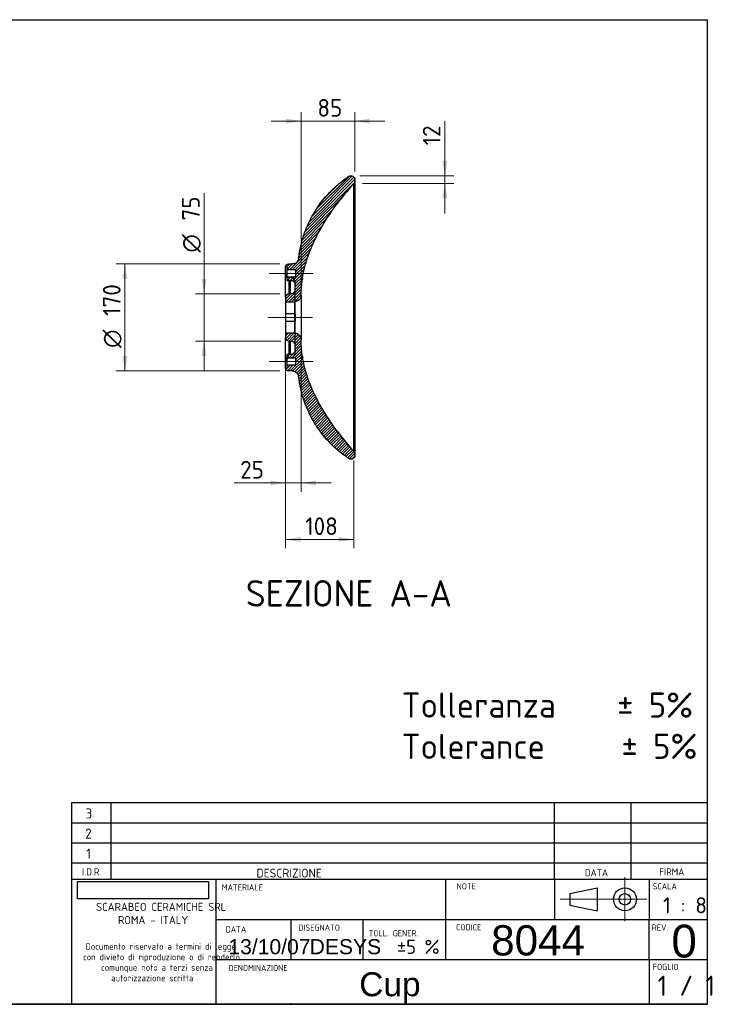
# Model space of a CAD drawing. Header units: millimetres. Extents: x 87 to 2279, y 58 to 1623.
# Tile 2 of 2: x 1183 to 2279, y 58 to 1623. Entities that reach past the tile are written whole.
import ezdxf
from ezdxf.enums import TextEntityAlignment as Align
from ezdxf.lldxf.tags import DXFTag

# ---------------------------------------------------------------- set-up
doc = ezdxf.new("R2010")
doc.units = ezdxf.units.MM
for name, color, linetype in [('1', 7, 'Continuous'), ('CUP', 7, 'Continuous'), ('Default', 7, 'Continuous'), ('Predefinito', 7, 'Continuous')]:
    doc.layers.add(name, color=color, linetype=linetype)
doc.styles.add('SEACAD_arial_ttf', font='arial.ttf')
doc.styles.add('SEACAD_seiso_ttf', font='seiso.ttf')
doc.styles.add('SEACAD_seiso_ttfB', font='seiso.ttf')
doc.styles.add('SEACAD_seiso_ttfBI', font='seiso.ttf')
doc.styles.add('SEACAD_semeci1_ttf', font='semeci1.ttf')
tags = doc.linetypes.add('CENTER2', pattern=[28.575, 19.05, -3.175, 3.175, -3.175]).pattern_tags.tags
tags[10:11] = [DXFTag(74, 4), DXFTag(75, 0), DXFTag(340, '0'), DXFTag(46, 0.0), DXFTag(50, 0.0), DXFTag(44, 0.0), DXFTag(45, 0.0)]
tags[8:9] = [DXFTag(74, 4), DXFTag(75, 0), DXFTag(340, '0'), DXFTag(46, 0.0), DXFTag(50, 0.0), DXFTag(44, 0.0), DXFTag(45, 0.0)]
tags[6:7] = [DXFTag(74, 4), DXFTag(75, 0), DXFTag(340, '0'), DXFTag(46, 0.0), DXFTag(50, 0.0), DXFTag(44, 0.0), DXFTag(45, 0.0)]
tags[4:5] = [DXFTag(74, 4), DXFTag(75, 0), DXFTag(340, '0'), DXFTag(46, 0.0), DXFTag(50, 0.0), DXFTag(44, 0.0), DXFTag(45, 0.0)]
tags = doc.linetypes.add('HIDDEN2', pattern=[4.7625, 3.175, -1.5875]).pattern_tags.tags
tags[6:7] = [DXFTag(74, 4), DXFTag(75, 0), DXFTag(340, '0'), DXFTag(46, 0.0), DXFTag(50, 0.0), DXFTag(44, 0.0), DXFTag(45, 0.0)]
tags[4:5] = [DXFTag(74, 4), DXFTag(75, 0), DXFTag(340, '0'), DXFTag(46, 0.0), DXFTag(50, 0.0), DXFTag(44, 0.0), DXFTag(45, 0.0)]
picture_1 = doc.add_image_def('image1.jpg', size_in_pixel=(300, 40))

# ---------------------------------------------------------------- blocks, each defined once
blk = doc.blocks.new('SEANNOT_GROUP')
at = {"layer": 'Default', "color": 136, "linetype": 'CENTER2', "lineweight": 9}
blk.add_line((1579.2, 1219.6), (1649.2, 1219.6), dxfattribs=at)
blk = doc.blocks.new('SEANNOT_GROUP1')
at = {"layer": 'Default', "color": 136, "linetype": 'CENTER2', "lineweight": 9}
blk.add_line((1649.2, 1079.6), (1579.2, 1079.6), dxfattribs=at)
blk = doc.blocks.new('SEANNOT_GROUP3')
at = {"layer": 'Default', "color": 136, "linetype": 'CENTER2', "lineweight": 9}
blk.add_line((1647.9, 1149.6), (1577.2, 1149.6), dxfattribs=at)
blk = doc.blocks.new('GDimGGroup2')
at = {"layer": 'Default', "linetype": 'Continuous', "lineweight": 9}
for points in [[(1471.8, 1210.9), (1475.8, 1187.1), (1479.8, 1210.9)], [(1471.8, 1088.3), (1479.8, 1088.3), (1475.8, 1112.1)]]:
    blk.add_hatch(color=136, dxfattribs=at).paths.add_polyline_path(points)
at = {"layer": 'Default', "color": 136, "linetype": 'Continuous', "lineweight": 9}
for p, q in [((1475.8, 1347.2), (1475.8, 1064.5)), ((1596.2, 1187.1), (1461.8, 1187.1)), ((1597.7, 1112.1), (1461.8, 1112.1))]:
    blk.add_line(p, q, dxfattribs=at)
for s, style, p in [('75', 'SEACAD_seiso_ttf', (1440.8, 1303.7)), ('O', 'SEACAD_semeci1_ttf', (1440.8, 1252.9))]:
    blk.add_text(s, height=28, rotation=90, dxfattribs=dict(at, style=style)).set_placement(p, align=Align.TOP_LEFT)
blk = doc.blocks.new('GDimGGroup3')
at = {"layer": 'Default', "linetype": 'Continuous', "lineweight": 9}
for points in [[(1629, 792.9), (1629, 800.9), (1605.2, 796.9)], [(1689.6, 792.9), (1713.4, 796.9), (1689.6, 800.9)]]:
    blk.add_hatch(color=136, dxfattribs=at).paths.add_polyline_path(points)
at = {"layer": 'Default', "color": 136, "linetype": 'Continuous', "lineweight": 9}
for p, q in [((1605.2, 1110.6), (1605.2, 782.9)), ((1713.4, 922.6), (1713.4, 782.9)), ((1605.2, 796.9), (1713.4, 796.9))]:
    blk.add_line(p, q, dxfattribs=at)
at = {"layer": 'Default', "color": 136, "linetype": 'Continuous', "lineweight": 9, "style": 'SEACAD_seiso_ttf'}
blk.add_text('108', height=28, dxfattribs=at).set_placement((1636.4, 831.9), align=Align.TOP_LEFT)
blk = doc.blocks.new('GDimGGroup4')
at = {"layer": 'Default', "linetype": 'Continuous', "lineweight": 9}
for points in [[(1346.1, 1210.8), (1354, 1210.8), (1350, 1234.6)], [(1346.1, 1088.4), (1350, 1064.6), (1354, 1088.4)]]:
    blk.add_hatch(color=136, dxfattribs=at).paths.add_polyline_path(points)
at = {"layer": 'Default', "color": 136, "linetype": 'Continuous', "lineweight": 9}
for p, q in [((1596.1, 1234.6), (1336, 1234.6)), ((1350, 1234.6), (1350, 1064.6)), ((1596.1, 1064.6), (1336, 1064.6))]:
    blk.add_line(p, q, dxfattribs=at)
for s, style, p in [('170', 'SEACAD_seiso_ttf', (1315, 1152.1)), ('O', 'SEACAD_semeci1_ttf', (1315, 1101.3))]:
    blk.add_text(s, height=28, rotation=90, dxfattribs=dict(at, style=style)).set_placement(p, align=Align.TOP_LEFT)
blk = doc.blocks.new('GDimGGroup5')
at = {"layer": 'Default', "linetype": 'Continuous', "lineweight": 9}
for points in [[(1862.3, 1398.7), (1854.4, 1398.7), (1858.3, 1374.9)], [(1862.3, 1338.8), (1858.3, 1362.6), (1854.4, 1338.8)]]:
    blk.add_hatch(color=136, dxfattribs=at).paths.add_polyline_path(points)
at = {"layer": 'Default', "color": 136, "linetype": 'Continuous', "lineweight": 9}
for p, q in [((1858.3, 1461.5), (1858.3, 1315)), ((1723.2, 1374.9), (1872.3, 1374.9)), ((1727.4, 1362.6), (1872.3, 1362.6))]:
    blk.add_line(p, q, dxfattribs=at)
at = {"layer": 'Default', "color": 136, "linetype": 'Continuous', "lineweight": 9, "style": 'SEACAD_seiso_ttf'}
blk.add_text('12', height=28, rotation=90, dxfattribs=at).set_placement((1823.3, 1423.1), align=Align.TOP_LEFT)
blk = doc.blocks.new('GDimGGroup6')
at = {"layer": 'Default', "linetype": 'Continuous', "lineweight": 9}
for points in [[(1606.1, 1465.7), (1606.1, 1457.7), (1629.9, 1461.7)], [(1739, 1465.7), (1715.2, 1461.7), (1739, 1457.7)]]:
    blk.add_hatch(color=136, dxfattribs=at).paths.add_polyline_path(points)
at = {"layer": 'Default', "color": 136, "linetype": 'Continuous', "lineweight": 9}
for p, q in [((1629.9, 1198.6), (1629.9, 1475.7)), ((1715.2, 1381.3), (1715.2, 1475.7)), ((1582.3, 1461.7), (1762.8, 1461.7))]:
    blk.add_line(p, q, dxfattribs=at)
at = {"layer": 'Default', "color": 136, "linetype": 'Continuous', "lineweight": 9, "style": 'SEACAD_seiso_ttf'}
blk.add_text('85', height=28, dxfattribs=at).set_placement((1655.7, 1496.7), align=Align.TOP_LEFT)
blk = doc.blocks.new('GDimGGroup8')
at = {"layer": 'Default', "linetype": 'Continuous', "lineweight": 9}
for points in [[(1581.4, 882.8), (1605.2, 886.7), (1581.4, 890.7)], [(1653.7, 882.8), (1653.7, 890.7), (1629.9, 886.7)]]:
    blk.add_hatch(color=136, dxfattribs=at).paths.add_polyline_path(points)
at = {"layer": 'Default', "color": 136, "linetype": 'Continuous', "lineweight": 9}
for p, q in [((1605.2, 1135.6), (1605.2, 872.7)), ((1629.9, 1135.6), (1629.9, 872.7)), ((1523.3, 886.7), (1677.5, 886.7))]:
    blk.add_line(p, q, dxfattribs=at)
at = {"layer": 'Default', "color": 136, "linetype": 'Continuous', "lineweight": 9, "style": 'SEACAD_seiso_ttf'}
blk.add_text('25', height=28, dxfattribs=at).set_placement((1533.1, 921.7), align=Align.TOP_LEFT)
blk = doc.blocks.new('SEANNOT_GROUP4')
at = {"layer": 'Default', "color": 7, "linetype": 'Continuous', "lineweight": 0, "style": 'SEACAD_arial_ttf'}
blk.add_text('13/10/07', height=24, dxfattribs=at).set_placement((1514.3, 161.8), align=Align.TOP_LEFT)
blk = doc.blocks.new('SEANNOT_GROUP5')
at = {"layer": 'Default', "color": 7, "linetype": 'Continuous', "lineweight": 0, "style": 'SEACAD_seiso_ttfB'}
blk.add_text('1 / 1', height=32, dxfattribs=at).set_placement((2196.2, 103.7), align=Align.TOP_LEFT)
blk = doc.blocks.new('SEANNOT_GROUP6')
at = {"layer": 'Predefinito', "color": 136, "linetype": 'CENTER2', "lineweight": 9}
for p, q in [((2144.4, 260.1), (2144.4, 190.1)), ((2179.4, 225.1), (2109.4, 225.1))]:
    blk.add_line(p, q, dxfattribs=at)
blk = doc.blocks.new('SEANNOT_GROUP7')
at = {"layer": 'Predefinito', "color": 136, "linetype": 'CENTER2', "lineweight": 9}
blk.add_line((2116.7, 225.1), (2041.4, 225.1), dxfattribs=at)
blk = doc.blocks.new('SEANNOT_GROUP8')
at = {"layer": 'Predefinito', "color": 7, "linetype": 'Continuous', "lineweight": 0, "style": 'SEACAD_arial_ttf'}
blk.add_text('Cup', height=38, dxfattribs=at).set_placement((1722.3, 109.1), align=Align.TOP_LEFT)
blk = doc.blocks.new('SEANNOT_GROUP10')
at = {"layer": 'Predefinito', "color": 7, "linetype": 'Continuous', "lineweight": 0, "style": 'SEACAD_arial_ttf'}
blk.add_text('DESYS', height=24, dxfattribs=at).set_placement((1643.4, 161.8), align=Align.TOP_LEFT)
blk = doc.blocks.new('SEANNOT_GROUP12')
at = {"layer": 'Predefinito', "color": 7, "linetype": 'Continuous', "lineweight": 0, "style": 'SEACAD_arial_ttf'}
blk.add_text('8044', height=48, dxfattribs=at).set_placement((1931.9, 183.9), align=Align.TOP_LEFT)
blk = doc.blocks.new('SEANNOT_GROUP13')
at = {"layer": 'Predefinito', "color": 7, "linetype": 'Continuous', "lineweight": 0, "style": 'SEACAD_arial_ttf'}
blk.add_text('0', height=52, dxfattribs=at).set_placement((2218.3, 184.7), align=Align.TOP_LEFT)

msp = doc.modelspace()

# ---------------------------------------------------------------- hatches: boundary and pattern name
at = {"layer": 'CUP', "linetype": 'Continuous'}
h = msp.add_hatch(dxfattribs=at)
h.set_pattern_fill('LINE', angle=45, style=0, pattern_type=2)
edge = h.paths.add_edge_path()
edge.add_line((1621.2, 1225.6), (1621.2, 1213.6))
edge.add_line((1621.2, 1213.6), (1607.2, 1213.6))
edge.add_line((1607.2, 1213.6), (1607.2, 1208.6))
edge.add_line((1607.2, 1208.6), (1613.2, 1208.6))
edge.add_spline(control_points=[(1613.2, 1208.6), (1613.4, 1208.6), (1613.6, 1208.6), (1614.1, 1208.6), (1614.3, 1208.5), (1615, 1208.4), (1615.4, 1208.3), (1616, 1208), (1616.3, 1207.9), (1616.7, 1207.7), (1616.9, 1207.6), (1617.4, 1207.2), (1617.8, 1206.9), (1618.3, 1206.4), (1618.4, 1206.2), (1618.7, 1205.9), (1619, 1205.5), (1619.2, 1205.1), (1619.4, 1204.7), (1619.5, 1204.5), (1619.8, 1203.9), (1619.9, 1203.4), (1620.1, 1202.5), (1620.2, 1202.1), (1620.2, 1201.6)], knot_values=[0, 0, 0, 0, 0.0625, 0.0625, 0.125, 0.125, 0.25, 0.25, 0.3125, 0.3125, 0.375, 0.375, 0.5, 0.5, 0.5625, 0.5625, 0.625, 0.6875, 0.6875, 0.75, 0.75, 0.875, 0.875, 1, 1, 1, 1], degree=3, periodic=0)
edge.add_line((1620.2, 1201.6), (1620.2, 1194.1))
edge.add_spline(control_points=[(1620.2, 1194.1), (1620.2, 1193.9), (1620.2, 1193.7), (1620.1, 1193.2), (1620.1, 1193), (1619.9, 1192.3), (1619.8, 1191.9), (1619.5, 1191), (1619.2, 1190.6), (1618.7, 1189.8), (1618.4, 1189.5), (1618, 1189), (1617.8, 1188.9), (1617.4, 1188.6), (1617.2, 1188.4), (1616.7, 1188), (1616.3, 1187.8), (1615.4, 1187.5), (1615, 1187.3), (1614.1, 1187.2), (1613.6, 1187.1), (1613.2, 1187.1)], knot_values=[0, 0, 0, 0, 0.0625, 0.0625, 0.125, 0.125, 0.25, 0.25, 0.375, 0.375, 0.5, 0.5, 0.5625, 0.5625, 0.625, 0.625, 0.75, 0.75, 0.875, 0.875, 1, 1, 1, 1], degree=3, periodic=0)
edge.add_line((1613.2, 1187.1), (1610.2, 1187.1))
edge.add_spline(control_points=[(1610.2, 1187.1), (1609.8, 1187.1), (1609.5, 1187.1), (1608.9, 1187), (1608.5, 1186.9), (1607.9, 1186.6), (1607.7, 1186.5), (1607.1, 1186.1), (1606.9, 1185.9), (1606.5, 1185.5), (1606.4, 1185.4), (1606.2, 1185.2), (1606.1, 1185), (1605.8, 1184.6), (1605.7, 1184.3), (1605.4, 1183.7), (1605.3, 1183.4), (1605.2, 1182.8), (1605.2, 1182.4), (1605.2, 1182.1)], knot_values=[0, 0, 0, 0, 0.125, 0.125, 0.25, 0.25, 0.375, 0.375, 0.5, 0.5, 0.5625, 0.5625, 0.625, 0.625, 0.75, 0.75, 0.875, 0.875, 1, 1, 1, 1], degree=3, periodic=0)
edge.add_line((1605.2, 1182.1), (1605.2, 1174.6))
edge.add_line((1605.2, 1174.6), (1619.9, 1174.6))
edge.add_spline(control_points=[(1619.9, 1174.6), (1620.5, 1174.6), (1621.2, 1174.7), (1622.2, 1174.9), (1622.5, 1175), (1623.1, 1175.1), (1623.7, 1175.4), (1624.3, 1175.6), (1624.9, 1176), (1625.2, 1176.1), (1626, 1176.7), (1626.5, 1177.1), (1627.2, 1177.8), (1627.4, 1178), (1627.8, 1178.5), (1628, 1178.8), (1628.6, 1179.6), (1628.9, 1180.2), (1629.2, 1181.1), (1629.4, 1181.4), (1629.6, 1182), (1629.6, 1182.3), (1629.8, 1183.3), (1629.9, 1183.9), (1629.9, 1184.6)], knot_values=[0, 0, 0, 0, 0.125, 0.125, 0.1875, 0.1875, 0.25, 0.3125, 0.3125, 0.375, 0.375, 0.5, 0.5, 0.5625, 0.5625, 0.625, 0.625, 0.75, 0.75, 0.8125, 0.8125, 0.875, 0.875, 1, 1, 1, 1], degree=3, periodic=0)
edge.add_spline(control_points=[(1629.9, 1184.6), (1629.9, 1193.1), (1630.5, 1201.4), (1632.9, 1217.9), (1634.6, 1226.1), (1638, 1238.2), (1639.3, 1242.2), (1641.3, 1248.2), (1642, 1250.1), (1643.5, 1254.1), (1644.3, 1256), (1648.2, 1265.8), (1651.8, 1273.3), (1659.5, 1288.1), (1663.7, 1295.3), (1672.5, 1309.5), (1677.1, 1316.4), (1684.5, 1326.7), (1687, 1330), (1692, 1336.7), (1694.6, 1340), (1702.5, 1349.9), (1707.9, 1356.3), (1713.4, 1362.6)], knot_values=[0, 0, 0, 0, 0.125, 0.125, 0.25, 0.25, 0.3125, 0.3125, 0.34375, 0.34375, 0.375, 0.375, 0.5, 0.5, 0.625, 0.625, 0.75, 0.75, 0.8125, 0.8125, 0.875, 0.875, 1, 1, 1, 1], degree=3, periodic=0)
edge.add_spline(control_points=[(1713.4, 1362.6), (1713.7, 1363), (1714, 1363.3), (1714.4, 1364), (1714.6, 1364.4), (1714.9, 1365.2), (1715, 1365.6), (1715.1, 1366.4), (1715.2, 1366.8), (1715.2, 1367.3)], knot_values=[0, 0, 0, 0, 0.25, 0.25, 0.5, 0.5, 0.75, 0.75, 1, 1, 1, 1], degree=3, periodic=0)
edge.add_line((1715.2, 1367.3), (1715.2, 1368.9))
edge.add_spline(control_points=[(1715.2, 1368.9), (1715.2, 1369.2), (1715.1, 1369.4), (1715.1, 1370), (1715, 1370.2), (1714.9, 1370.7), (1714.8, 1371), (1714.6, 1371.5), (1714.5, 1371.7), (1714, 1372.4), (1713.7, 1372.8), (1713.1, 1373.4), (1712.9, 1373.6), (1712.5, 1373.9), (1712.2, 1374), (1711.8, 1374.3), (1711.5, 1374.4), (1711, 1374.6), (1710.8, 1374.7), (1710.2, 1374.8), (1710, 1374.8), (1709.4, 1374.9), (1709.2, 1374.9), (1708.6, 1374.9), (1708.4, 1374.8), (1707.8, 1374.7), (1707.6, 1374.7), (1706.8, 1374.4), (1706.3, 1374.2), (1705.9, 1373.9)], knot_values=[0, 0, 0, 0, 0.0625, 0.0625, 0.125, 0.125, 0.1875, 0.1875, 0.25, 0.25, 0.375, 0.375, 0.4375, 0.4375, 0.5, 0.5, 0.5625, 0.5625, 0.625, 0.625, 0.6875, 0.6875, 0.75, 0.75, 0.8125, 0.8125, 0.875, 0.875, 1, 1, 1, 1], degree=3, periodic=0)
edge.add_spline(control_points=[(1705.9, 1373.9), (1700.4, 1370.3), (1695.1, 1366.4), (1688.8, 1361.1), (1687.5, 1360.1), (1685, 1357.9), (1683.8, 1356.8), (1680.1, 1353.4), (1677.8, 1351.1), (1670.9, 1344), (1666.6, 1339), (1658.6, 1328.7), (1654.8, 1323.3), (1649.7, 1314.9), (1648, 1312), (1645.7, 1307.6), (1644.9, 1306.2), (1643.4, 1303.2), (1642.7, 1301.7), (1639.2, 1294.3), (1636.7, 1288.2), (1632.4, 1275.8), (1630.7, 1269.5), (1628.5, 1259.9), (1627.9, 1256.6), (1627, 1251.7), (1626.8, 1250.1), (1626.3, 1246.8), (1626.1, 1245.1), (1625.9, 1243.5)], knot_values=[0, 0, 0, 0, 0.125, 0.125, 0.15625, 0.15625, 0.1875, 0.1875, 0.25, 0.25, 0.375, 0.375, 0.5, 0.5, 0.5625, 0.5625, 0.59375, 0.59375, 0.625, 0.625, 0.75, 0.75, 0.875, 0.875, 0.9375, 0.9375, 0.96875, 0.96875, 1, 1, 1, 1], degree=3, periodic=0)
edge.add_spline(control_points=[(1625.9, 1243.5), (1625.9, 1243.2), (1625.9, 1242.9), (1625.7, 1242.3), (1625.7, 1242), (1625.4, 1241.1), (1625.2, 1240.6), (1624.6, 1239.5), (1624.3, 1239), (1623.5, 1238), (1623.1, 1237.6), (1622.4, 1237), (1622.2, 1236.8), (1621.7, 1236.4), (1621.5, 1236.2), (1620.7, 1235.8), (1620.1, 1235.5), (1619, 1235.1), (1618.4, 1234.9), (1617.5, 1234.7), (1617.2, 1234.7), (1616.6, 1234.6), (1616.3, 1234.6), (1616, 1234.6)], knot_values=[0, 0, 0, 0, 0.0625, 0.0625, 0.125, 0.125, 0.25, 0.25, 0.375, 0.375, 0.5, 0.5, 0.5625, 0.5625, 0.625, 0.625, 0.75, 0.75, 0.875, 0.875, 0.9375, 0.9375, 1, 1, 1, 1], degree=3, periodic=0)
edge.add_line((1616, 1234.6), (1610.1, 1234.6))
edge.add_spline(control_points=[(1610.1, 1234.6), (1609.5, 1234.6), (1608.9, 1234.5), (1608.1, 1234.2), (1607.9, 1234.1), (1607.4, 1233.8), (1607.1, 1233.7), (1606.5, 1233.1), (1606.1, 1232.7), (1605.5, 1231.7), (1605.3, 1231.2), (1605.2, 1230.6)], knot_values=[0, 0, 0, 0, 0.25, 0.25, 0.375, 0.375, 0.5, 0.5, 0.75, 0.75, 1, 1, 1, 1], degree=3, periodic=0)
edge.add_line((1605.2, 1230.6), (1607.2, 1230.6))
edge.add_line((1607.2, 1230.6), (1607.2, 1225.6))
edge.add_line((1607.2, 1225.6), (1621.2, 1225.6))
h = msp.add_hatch(dxfattribs=at)
h.set_pattern_fill('LINE', angle=45, style=0, pattern_type=2)
edge = h.paths.add_edge_path()
edge.add_line((1621.2, 1085.6), (1621.2, 1073.6))
edge.add_line((1621.2, 1073.6), (1607.2, 1073.6))
edge.add_line((1607.2, 1073.6), (1607.2, 1068.6))
edge.add_line((1607.2, 1068.6), (1605.2, 1068.6))
edge.add_spline(control_points=[(1605.2, 1068.6), (1605.3, 1068.1), (1605.5, 1067.5), (1605.9, 1066.8), (1606.1, 1066.6), (1606.5, 1066.1), (1606.7, 1065.9), (1607.3, 1065.4), (1607.8, 1065.1), (1608.9, 1064.7), (1609.5, 1064.6), (1610.1, 1064.6)], knot_values=[0, 0, 0, 0, 0.25, 0.25, 0.375, 0.375, 0.5, 0.5, 0.75, 0.75, 1, 1, 1, 1], degree=3, periodic=0)
edge.add_line((1610.1, 1064.6), (1616, 1064.6))
edge.add_spline(control_points=[(1616, 1064.6), (1616.6, 1064.6), (1617.2, 1064.6), (1618.1, 1064.4), (1618.4, 1064.3), (1619, 1064.2), (1619.3, 1064.1), (1620.1, 1063.7), (1620.7, 1063.5), (1621.5, 1063), (1621.7, 1062.8), (1622.2, 1062.5), (1622.4, 1062.3), (1622.9, 1061.9), (1623.1, 1061.7), (1623.5, 1061.2), (1623.7, 1061), (1624.3, 1060.2), (1624.6, 1059.7), (1625, 1058.9), (1625.1, 1058.7), (1625.4, 1058.1), (1625.5, 1057.8), (1625.7, 1056.9), (1625.9, 1056.3), (1625.9, 1055.7)], knot_values=[0, 0, 0, 0, 0.125, 0.125, 0.1875, 0.1875, 0.25, 0.25, 0.375, 0.375, 0.4375, 0.4375, 0.5, 0.5, 0.5625, 0.5625, 0.625, 0.625, 0.75, 0.75, 0.8125, 0.8125, 0.875, 0.875, 1, 1, 1, 1], degree=3, periodic=0)
edge.add_spline(control_points=[(1625.9, 1055.7), (1626.7, 1049.2), (1627.7, 1042.7), (1629.6, 1034.7), (1629.9, 1033.1), (1630.8, 1029.8), (1631.2, 1028.2), (1632.5, 1023.5), (1633.5, 1020.3), (1636.7, 1011), (1639.2, 1004.9), (1644.8, 993.1), (1647.9, 987.3), (1652.2, 980.3), (1653.1, 978.9), (1654.9, 976.1), (1655.8, 974.7), (1658.6, 970.6), (1660.6, 968), (1666.6, 960.2), (1670.9, 955.2), (1680, 945.8), (1684.8, 941.3), (1691.2, 936.1), (1692.5, 935), (1695.1, 933), (1696.4, 932), (1700.4, 929), (1703.1, 927.2), (1705.9, 925.3)], knot_values=[0, 0, 0, 0, 0.125, 0.125, 0.15625, 0.15625, 0.1875, 0.1875, 0.25, 0.25, 0.375, 0.375, 0.5, 0.5, 0.53125, 0.53125, 0.5625, 0.5625, 0.625, 0.625, 0.75, 0.75, 0.875, 0.875, 0.90625, 0.90625, 0.9375, 0.9375, 1, 1, 1, 1], degree=3, periodic=0)
edge.add_spline(control_points=[(1705.9, 925.3), (1706.1, 925.2), (1706.3, 925.1), (1706.8, 924.8), (1707.1, 924.7), (1707.6, 924.6), (1707.8, 924.5), (1708.4, 924.4), (1708.6, 924.4), (1709.2, 924.3), (1709.4, 924.4), (1710, 924.4), (1710.2, 924.4), (1710.8, 924.6), (1711, 924.6), (1711.5, 924.8), (1712, 925.1), (1712.5, 925.3), (1712.9, 925.7), (1713.1, 925.8), (1713.5, 926.2), (1713.7, 926.4), (1714, 926.8), (1714.2, 927), (1714.6, 927.7), (1714.8, 928.2), (1715, 929), (1715.1, 929.3), (1715.1, 929.8), (1715.2, 930.1), (1715.2, 930.4)], knot_values=[0, 0, 0, 0, 0.0625, 0.0625, 0.125, 0.125, 0.1875, 0.1875, 0.25, 0.25, 0.3125, 0.3125, 0.375, 0.375, 0.4375, 0.4375, 0.5, 0.5625, 0.5625, 0.625, 0.625, 0.6875, 0.6875, 0.75, 0.75, 0.875, 0.875, 0.9375, 0.9375, 1, 1, 1, 1], degree=3, periodic=0)
edge.add_line((1715.2, 930.4), (1715.2, 932))
edge.add_spline(control_points=[(1715.2, 932), (1715.2, 932.4), (1715.1, 932.8), (1715, 933.6), (1714.9, 934), (1714.6, 934.8), (1714.4, 935.2), (1714, 935.9), (1713.7, 936.3), (1713.4, 936.6)], knot_values=[0, 0, 0, 0, 0.25, 0.25, 0.5, 0.5, 0.75, 0.75, 1, 1, 1, 1], degree=3, periodic=0)
edge.add_spline(control_points=[(1713.4, 936.6), (1707.9, 942.9), (1702.5, 949.3), (1692, 962.4), (1687, 969.1), (1679.6, 979.3), (1677.2, 982.8), (1673.7, 988), (1672.6, 989.8), (1670.3, 993.3), (1669.2, 995.1), (1663.6, 1003.9), (1659.5, 1011.2), (1651.8, 1025.9), (1648.3, 1033.4), (1642, 1048.7), (1639.3, 1056.6), (1635.9, 1068.7), (1634.8, 1072.7), (1633.7, 1077.9), (1633.5, 1079), (1633.1, 1081), (1632.5, 1084.2), (1632, 1087.3), (1630.5, 1097.7), (1629.9, 1106.2), (1629.9, 1114.6)], knot_values=[0, 0, 0, 0, 0.125, 0.125, 0.25, 0.25, 0.3125, 0.3125, 0.34375, 0.34375, 0.375, 0.375, 0.5, 0.5, 0.625, 0.625, 0.75, 0.75, 0.8125, 0.8125, 0.828125, 0.828125, 0.84375, 0.875, 0.875, 1, 1, 1, 1], degree=3, periodic=0)
edge.add_spline(control_points=[(1629.9, 1114.6), (1629.9, 1115.3), (1629.8, 1115.9), (1629.6, 1116.9), (1629.5, 1117.2), (1629.4, 1117.9), (1629.1, 1118.5), (1628.9, 1119.1), (1628.5, 1119.6), (1628.4, 1119.9), (1627.8, 1120.7), (1627.4, 1121.2), (1626.7, 1121.9), (1626.5, 1122.1), (1626, 1122.6), (1625.7, 1122.8), (1624.9, 1123.3), (1624.3, 1123.6), (1623.4, 1124), (1623.1, 1124.1), (1622.5, 1124.3), (1622.2, 1124.4), (1621.2, 1124.6), (1620.5, 1124.6), (1619.9, 1124.6)], knot_values=[0, 0, 0, 0, 0.125, 0.125, 0.1875, 0.1875, 0.25, 0.3125, 0.3125, 0.375, 0.375, 0.5, 0.5, 0.5625, 0.5625, 0.625, 0.625, 0.75, 0.75, 0.8125, 0.8125, 0.875, 0.875, 1, 1, 1, 1], degree=3, periodic=0)
edge.add_line((1619.9, 1124.6), (1605.2, 1124.6))
edge.add_line((1605.2, 1124.6), (1605.2, 1117.1))
edge.add_spline(control_points=[(1605.2, 1117.1), (1605.2, 1116.8), (1605.2, 1116.5), (1605.3, 1115.8), (1605.4, 1115.5), (1605.7, 1114.9), (1605.8, 1114.6), (1606.2, 1114.1), (1606.4, 1113.8), (1606.9, 1113.4), (1607.1, 1113.1), (1607.7, 1112.8), (1607.9, 1112.6), (1608.6, 1112.4), (1608.9, 1112.3), (1609.5, 1112.2), (1609.8, 1112.1), (1610.2, 1112.1)], knot_values=[0, 0, 0, 0, 0.125, 0.125, 0.25, 0.25, 0.375, 0.375, 0.5, 0.5, 0.625, 0.625, 0.75, 0.75, 0.875, 0.875, 1, 1, 1, 1], degree=3, periodic=0)
edge.add_line((1610.2, 1112.1), (1613.2, 1112.1))
edge.add_spline(control_points=[(1613.2, 1112.1), (1613.6, 1112.1), (1614.1, 1112.1), (1615, 1111.9), (1615.4, 1111.8), (1616, 1111.5), (1616.3, 1111.4), (1616.7, 1111.2), (1616.9, 1111.1), (1617.4, 1110.7), (1617.8, 1110.4), (1618.4, 1109.8), (1618.7, 1109.4), (1619.2, 1108.6), (1619.5, 1108.2), (1619.8, 1107.4), (1619.9, 1106.9), (1620.1, 1106.3), (1620.1, 1106), (1620.2, 1105.6), (1620.2, 1105.3), (1620.2, 1105.1)], knot_values=[0, 0, 0, 0, 0.125, 0.125, 0.25, 0.25, 0.3125, 0.3125, 0.375, 0.375, 0.5, 0.5, 0.625, 0.625, 0.75, 0.75, 0.875, 0.875, 0.9375, 0.9375, 1, 1, 1, 1], degree=3, periodic=0)
edge.add_line((1620.2, 1105.1), (1620.2, 1097.6))
edge.add_spline(control_points=[(1620.2, 1097.6), (1620.2, 1097.4), (1620.2, 1097.2), (1620.1, 1096.7), (1620.1, 1096.5), (1619.9, 1095.8), (1619.8, 1095.4), (1619.5, 1094.5), (1619.2, 1094.1), (1618.7, 1093.3), (1618.4, 1093), (1618, 1092.5), (1617.8, 1092.4), (1617.4, 1092.1), (1617.1, 1091.8), (1616.7, 1091.6), (1616.3, 1091.3), (1616.1, 1091.2), (1615.4, 1091), (1615, 1090.8), (1614.1, 1090.7), (1613.6, 1090.6), (1613.2, 1090.6)], knot_values=[0, 0, 0, 0, 0.0625, 0.0625, 0.125, 0.125, 0.25, 0.25, 0.375, 0.375, 0.5, 0.5, 0.5625, 0.5625, 0.625, 0.6875, 0.6875, 0.75, 0.75, 0.875, 0.875, 1, 1, 1, 1], degree=3, periodic=0)
edge.add_line((1613.2, 1090.6), (1607.2, 1090.6))
edge.add_line((1607.2, 1090.6), (1607.2, 1085.6))
edge.add_line((1607.2, 1085.6), (1621.2, 1085.6))

# ---------------------------------------------------------------- linework, layer by layer
at = {"layer": '1', "color": 7, "linetype": 'Continuous'}
for p, q in [((86.9, 1622.8), (2274.9, 1622.8)), ((2274.9, 1622.8), (2274.9, 58.3)), ((1265, 378.8), (2274.9, 378.8)), ((2032.7, 257.2), (2032.7, 378.8)), ((2154.3, 257.2), (2154.3, 378.8)), ((1265, 346.8), (2274.9, 346.8)), ((1265, 314.8), (2274.9, 314.8)), ((1265, 282.8), (2274.9, 282.8)), ((1265, 257.2), (2274.9, 257.2)), ((2032.7, 257.2), (2032.7, 193.2)), ((2183.1, 257.2), (2183.1, 193.2)), ((2056.8, 234.2), (2100.3, 243.3)), ((2100.3, 243.3), (2100.3, 206.9)), ((2056.8, 234.2), (2056.8, 216)), ((2056.8, 216), (2100.3, 206.9)), ((1494.2, 193.2), (2274.9, 193.2)), ((2183.1, 129.2), (2183.1, 193.2)), ((1494.2, 129.2), (2274.9, 129.2)), ((2183.1, 129.2), (2183.1, 59.8)), ((2274.9, 58.3), (86.9, 58.3)), ((710.3, 58.5), (2274.9, 58.5))]:
    msp.add_line(p, q, dxfattribs=at)
for radius in [18.2, 9.12]:
    msp.add_circle((2144.4, 225.1), radius, dxfattribs=at)
at = {"layer": 'CUP', "color": 7, "linetype": 'Continuous'}
for p, q in [((1715.2, 1367.3), (1715.2, 1368.9)), ((1715.2, 1367.3), (1715.2, 932)), ((1605.2, 1229.5), (1605.2, 1230.6)), ((1605.2, 1230.6), (1607.2, 1230.6)), ((1605.2, 1217.9), (1605.2, 1229.5)), ((1607.2, 1230.6), (1607.2, 1225.6)), ((1607.2, 1225.6), (1607.2, 1213.6)), ((1607.2, 1225.6), (1621.2, 1225.6)), ((1610.1, 1234.6), (1616, 1234.6)), ((1621.2, 1225.6), (1621.2, 1213.6)), ((1605.2, 1182.1), (1605.2, 1217.7)), ((1621.2, 1213.6), (1607.2, 1213.6)), ((1607.2, 1213.6), (1607.2, 1208.6)), ((1607.2, 1208.6), (1613.2, 1208.6)), ((1610.2, 1208.6), (1610.2, 1187.1)), ((1613.2, 1187.1), (1613.2, 1208.6)), ((1620.2, 1194.1), (1620.2, 1201.6)), ((1605.2, 1182.1), (1605.2, 1174.6)), ((1605.2, 1174.6), (1605.2, 1124.6)), ((1605.2, 1174.6), (1619.9, 1174.6)), ((1613.2, 1187.1), (1610.2, 1187.1)), ((1605.2, 1124.6), (1605.2, 1117.1)), ((1619.9, 1124.6), (1605.2, 1124.6)), ((1605.2, 1081.6), (1605.2, 1117.1)), ((1610.2, 1112.1), (1610.2, 1090.6)), ((1610.2, 1112.1), (1613.2, 1112.1)), ((1613.2, 1090.6), (1613.2, 1112.1)), ((1620.2, 1097.6), (1620.2, 1105.1)), ((1605.2, 1081.3), (1605.2, 1081.6)), ((1605.2, 1069.8), (1605.2, 1081.3)), ((1607.2, 1090.6), (1607.2, 1085.6)), ((1613.2, 1090.6), (1607.2, 1090.6)), ((1607.2, 1085.6), (1607.2, 1073.6)), ((1607.2, 1085.6), (1621.2, 1085.6)), ((1621.2, 1085.6), (1621.2, 1073.6)), ((1605.2, 1068.6), (1605.2, 1069.8)), ((1607.2, 1068.6), (1605.2, 1068.6)), ((1621.2, 1073.6), (1607.2, 1073.6)), ((1607.2, 1073.6), (1607.2, 1068.6)), ((1616, 1064.6), (1610.1, 1064.6)), ((1715.2, 930.4), (1715.2, 932))]:
    msp.add_line(p, q, dxfattribs=at)
at = {"layer": 'CUP', "color": 7, "linetype": 'HIDDEN2'}
for p, q in [((1613.2, 1213.1), (1610.2, 1213.1)), ((1620.2, 1205.4), (1620.2, 1206.1)), ((1620.2, 1201.6), (1620.2, 1205.4)), ((1620.2, 1105.1), (1620.2, 1194.1)), ((1621.2, 1155.6), (1605.2, 1155.6)), ((1605.2, 1143.6), (1621.2, 1143.6)), ((1621.2, 1143.6), (1621.2, 1155.6)), ((1620.2, 1093.8), (1620.2, 1097.6)), ((1610.2, 1086.2), (1613.2, 1086.2)), ((1620.2, 1093.2), (1620.2, 1093.8)), ((1605.2, 1069.4), (1605.2, 1069.7))]:
    msp.add_line(p, q, dxfattribs=at)
for centre, radius, start, end in [((2118.4, 1005.1), 540.1, 138.5719, 142.2229), ((-46906.3, 1149.6), 48620.2, 0.25087, 0.25104), ((2118.4, 1005.1), 540.1, 142.8284, 142.8696), ((1606, 1229.6), 0.805, 170.8603, 186.3452), ((1610.2, 1218.1), 5, 180, 182.8604), ((1610.2, 1218.1), 5, 184.6852, 270), ((1595.6, 1234.3), 27.5, 294.9024, 302.0064), ((1613.2, 1206.1), 7, 0, 90), ((1812, 1184.1), 182.1, 170.9525, 171.9919), ((1812, 1184.1), 182.1, 179.7607, 179.9966), ((1812, 1115.2), 182.1, 180.0276, 180.2101), ((1610.2, 1081.2), 5, 90, 180), ((1595.6, 1064.9), 27.5, 57.9936, 65.0976), ((1613.2, 1093.2), 7, 270, 360), ((1812, 1115.2), 182.1, 188.2228, 189.4211), ((2114.8, 1291.1), 535.4, 217.097, 221.4376), ((-46906.3, 1149.6), 48620.2, 359.74896, 359.74913)]:
    msp.add_arc(centre, radius, start, end, dxfattribs=at)
at = {"layer": 'CUP', "color": 7, "linetype": 'Continuous'}
for centre, radius, start, end in [((-46906.3, 1149.6), 48620.2, 359.74913, 0.25087), ((1611.9, 1218.2), 6.74, 181.9384, 225.3704), ((-40251.7, 1149.6), 41871.6, 359.96579, 0.03421), ((1611.9, 1081.1), 6.71, 134.5328, 178.1585)]:
    msp.add_arc(centre, radius, start, end, dxfattribs=at)
for points, knots in [([(1625.9, 1243.5), (1626.7, 1250.1), (1627.8, 1256.6), (1630.7, 1269.5), (1632.4, 1275.8), (1636.7, 1288.2), (1639.2, 1294.3), (1644.8, 1306.2), (1648, 1312.1), (1658.3, 1328.9), (1666.3, 1339.3), (1680.1, 1353.5), (1685, 1358), (1695.1, 1366.4), (1700.4, 1370.3), (1705.9, 1373.9)], [0, 0, 0, 0, 0.125, 0.125, 0.25, 0.25, 0.375, 0.375, 0.5, 0.5, 0.75, 0.75, 0.875, 0.875, 1, 1, 1, 1]), ([(1629.9, 1184.6), (1629.9, 1201.5), (1632.4, 1218), (1638, 1238.2), (1639.3, 1242.2), (1642, 1250.1), (1643.5, 1254.1), (1648.2, 1265.8), (1651.8, 1273.3), (1663.3, 1295.5), (1672.3, 1309.6), (1686.9, 1330.1), (1692, 1336.8), (1702.5, 1349.9), (1707.9, 1356.3), (1713.4, 1362.6)], [0, 0, 0, 0, 0.25, 0.25, 0.3125, 0.3125, 0.375, 0.375, 0.5, 0.5, 0.75, 0.75, 0.875, 0.875, 1, 1, 1, 1]), ([(1705.9, 1373.9), (1706.8, 1374.5), (1707.8, 1374.8), (1710, 1374.9), (1711.1, 1374.7), (1713, 1373.7), (1713.8, 1372.9), (1714.9, 1371), (1715.2, 1370), (1715.2, 1368.9)], [0, 0, 0, 0, 0.25, 0.25, 0.5, 0.5, 0.75, 0.75, 1, 1, 1, 1]), ([(1715.2, 1367.3), (1715.2, 1366.8), (1715.1, 1366.4), (1715, 1365.6), (1714.9, 1365.2), (1714.6, 1364.4), (1714.4, 1364), (1714, 1363.3), (1713.7, 1363), (1713.4, 1362.6)], [0, 0, 0, 0, 0.25, 0.25, 0.5, 0.5, 0.75, 0.75, 1, 1, 1, 1]), ([(1625.9, 1243.5), (1625.8, 1242.3), (1625.4, 1241.1), (1624.3, 1239), (1623.6, 1238), (1621.8, 1236.4), (1620.7, 1235.7), (1618.4, 1234.8), (1617.2, 1234.6), (1616, 1234.6)], [0, 0, 0, 0, 0.25, 0.25, 0.5, 0.5, 0.75, 0.75, 1, 1, 1, 1]), ([(1605.2, 1230.6), (1605.3, 1231.2), (1605.5, 1231.7), (1606.1, 1232.7), (1606.5, 1233.1), (1607.1, 1233.7), (1607.4, 1233.8), (1607.9, 1234.1), (1608.1, 1234.2), (1608.9, 1234.5), (1609.5, 1234.6), (1610.1, 1234.6)], [0, 0, 0, 0, 0.25, 0.25, 0.5, 0.5, 0.625, 0.625, 0.75, 0.75, 1, 1, 1, 1]), ([(1613.2, 1208.6), (1614.1, 1208.6), (1615, 1208.4), (1616.7, 1207.7), (1617.5, 1207.2), (1618.8, 1205.9), (1619.3, 1205.2), (1620, 1203.4), (1620.2, 1202.5), (1620.2, 1201.6)], [0, 0, 0, 0, 0.25, 0.25, 0.5, 0.5, 0.75, 0.75, 1, 1, 1, 1]), ([(1620.2, 1194.1), (1620.2, 1192.3), (1619.4, 1190.5), (1617.5, 1188.5), (1616.7, 1188), (1615, 1187.3), (1614.1, 1187.1), (1613.2, 1187.1)], [0, 0, 0, 0, 0.5, 0.5, 0.75, 0.75, 1, 1, 1, 1]), ([(1605.2, 1182.1), (1605.2, 1183.4), (1605.7, 1184.7), (1607.5, 1186.6), (1608.9, 1187.1), (1610.2, 1187.1)], [0, 0, 0, 0, 0.5, 0.5, 1, 1, 1, 1]), ([(1629.9, 1184.6), (1629.9, 1183.3), (1629.6, 1182), (1628.6, 1179.6), (1627.9, 1178.5), (1625.1, 1175.7), (1622.5, 1174.6), (1619.9, 1174.6)], [0, 0, 0, 0, 0.25, 0.25, 0.5, 0.5, 1, 1, 1, 1]), ([(1629.9, 1184.6), (1629.9, 1184.6), (1629.9, 1184.4), (1629.9, 1183.4), (1629.9, 1182.8), (1629.9, 1181), (1629.9, 1179.9), (1629.9, 1177.4), (1629.9, 1175.9), (1629.9, 1172.6), (1629.9, 1170.9), (1629.9, 1167.1), (1629.9, 1165.1), (1629.9, 1160.8), (1629.9, 1158.7), (1629.9, 1154.2), (1629.9, 1151.9), (1629.9, 1147.3), (1629.9, 1145.1), (1629.9, 1140.6), (1629.9, 1138.4), (1629.9, 1134.2), (1629.9, 1132.2), (1629.9, 1128.3), (1629.9, 1126.6), (1629.9, 1123.3), (1629.9, 1121.9), (1629.9, 1119.3), (1629.9, 1118.2), (1629.9, 1116.5), (1629.9, 1115.8), (1629.9, 1115), (1629.9, 1114.8), (1629.9, 1114.7)], [0, 0, 0, 0, 0.0625, 0.0625, 0.125, 0.125, 0.1875, 0.1875, 0.25, 0.25, 0.3125, 0.3125, 0.375, 0.375, 0.4375, 0.4375, 0.5, 0.5, 0.5625, 0.5625, 0.625, 0.625, 0.6875, 0.6875, 0.75, 0.75, 0.8125, 0.8125, 0.875, 0.875, 0.9375, 0.9375, 0.9800622, 0.9800622, 0.9800622, 0.9800622]), ([(1610.2, 1112.1), (1608.9, 1112.1), (1607.6, 1112.7), (1605.7, 1114.5), (1605.2, 1115.8), (1605.2, 1117.1)], [0, 0, 0, 0, 0.5, 0.5, 1, 1, 1, 1]), ([(1613.2, 1112.1), (1615, 1112.1), (1616.8, 1111.4), (1618.8, 1109.4), (1619.3, 1108.6), (1620, 1106.9), (1620.2, 1106), (1620.2, 1105.1)], [0, 0, 0, 0, 0.5, 0.5, 0.75, 0.75, 1, 1, 1, 1]), ([(1619.9, 1124.6), (1621.2, 1124.6), (1622.5, 1124.4), (1624.9, 1123.4), (1626, 1122.6), (1628.8, 1119.9), (1629.9, 1117.3), (1629.9, 1114.6)], [0, 0, 0, 0, 0.25, 0.25, 0.5, 0.5, 1, 1, 1, 1]), ([(1713.4, 936.6), (1702.4, 949.2), (1691.8, 962.3), (1677.2, 982.7), (1672.5, 989.7), (1663.6, 1003.9), (1659.5, 1011.2), (1648, 1033.2), (1641.5, 1048.5), (1635.9, 1068.7), (1634.8, 1072.7), (1633.1, 1081), (1632.3, 1085.2), (1630.5, 1097.7), (1629.9, 1106.2), (1629.9, 1114.6)], [0, 0, 0, 0, 0.25, 0.25, 0.375, 0.375, 0.5, 0.5, 0.75, 0.75, 0.8125, 0.8125, 0.875, 0.875, 1, 1, 1, 1]), ([(1620.2, 1097.6), (1620.2, 1095.8), (1619.4, 1094), (1617.5, 1092), (1616.7, 1091.5), (1615, 1090.8), (1614.1, 1090.6), (1613.2, 1090.6)], [0, 0, 0, 0, 0.5, 0.5, 0.75, 0.75, 1, 1, 1, 1]), ([(1610.1, 1064.6), (1609.5, 1064.6), (1608.9, 1064.7), (1607.8, 1065.1), (1607.3, 1065.4), (1606.7, 1065.9), (1606.5, 1066.1), (1606.1, 1066.6), (1605.9, 1066.8), (1605.5, 1067.5), (1605.3, 1068.1), (1605.2, 1068.6)], [0, 0, 0, 0, 0.25, 0.25, 0.5, 0.5, 0.625, 0.625, 0.75, 0.75, 1, 1, 1, 1]), ([(1616, 1064.6), (1617.2, 1064.6), (1618.4, 1064.4), (1620.7, 1063.5), (1621.7, 1062.9), (1624.5, 1060.4), (1625.7, 1058.1), (1625.9, 1055.7)], [0, 0, 0, 0, 0.25, 0.25, 0.5, 0.5, 1, 1, 1, 1]), ([(1705.9, 925.3), (1700.4, 929), (1695, 932.9), (1684.8, 941.3), (1680, 945.8), (1670.9, 955.2), (1666.6, 960.2), (1660.6, 968), (1658.6, 970.6), (1654.9, 976.1), (1653.1, 978.9), (1644.4, 992.9), (1638.9, 1004.8), (1633.5, 1020.3), (1632.5, 1023.5), (1630.7, 1029.8), (1629.9, 1033.1), (1627.7, 1042.7), (1626.7, 1049.2), (1625.9, 1055.7)], [0, 0, 0, 0, 0.125, 0.125, 0.25, 0.25, 0.375, 0.375, 0.4375, 0.4375, 0.5, 0.5, 0.75, 0.75, 0.8125, 0.8125, 0.875, 0.875, 1, 1, 1, 1]), ([(1715.2, 930.4), (1715.2, 929.3), (1714.9, 928.2), (1713.8, 926.4), (1713, 925.6), (1711.1, 924.6), (1710, 924.3), (1707.8, 924.4), (1706.8, 924.7), (1705.9, 925.3)], [0, 0, 0, 0, 0.25, 0.25, 0.5, 0.5, 0.75, 0.75, 1, 1, 1, 1]), ([(1713.4, 936.6), (1713.7, 936.3), (1714, 935.9), (1714.4, 935.2), (1714.6, 934.8), (1714.9, 934), (1715, 933.6), (1715.1, 932.8), (1715.2, 932.4), (1715.2, 932)], [0, 0, 0, 0, 0.25, 0.25, 0.5, 0.5, 0.75, 0.75, 1, 1, 1, 1])]:
    msp.add_open_spline(points, degree=3, knots=knots, dxfattribs=at)
at = {"layer": 'CUP', "color": 7, "linetype": 'HIDDEN2'}
for points, weights in [([(1605.2, 1229.7), (1605.2, 1229.6), (1605.2, 1229.5)], [1, 0.999694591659, 1]), ([(1605.2, 1069.8), (1605.2, 1069.6), (1605.2, 1069.4)], [1, 0.999383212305, 1])]:
    msp.add_rational_spline(points, weights, degree=2, dxfattribs=at)
at = {"layer": 'CUP', "color": 7, "linetype": 'Continuous'}
msp.add_open_spline([(1629.9, 1114.6), (1629.9, 1114.6), (1629.9, 1114.6), (1629.9, 1114.6)], degree=3, dxfattribs=at)
msp.add_rational_spline([(1605.9, 1084.1), (1605.2, 1082.9), (1605.2, 1081.6)], [1, 0.963108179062, 1], degree=2, dxfattribs=at)
at = {"layer": 'Predefinito', "color": 7, "linetype": 'Continuous'}
for p, q in [((1265, 378.8), (1265, 59.6)), ((1327.5, 378.8), (1327.5, 257.2)), ((1494.2, 257.2), (1494.2, 59.6)), ((1859.5, 257.2), (1859.5, 129.2)), ((1613.7, 193.2), (1613.7, 129.2)), ((1727.7, 193.2), (1727.7, 129.2)), ((1613.7, 59.8), (1613.7, 59.6))]:
    msp.add_line(p, q, dxfattribs=at)

# ---------------------------------------------------------------- block references
at = {"layer": 'Default'}
for name in ['GDimGGroup6', 'GDimGGroup5', 'GDimGGroup2', 'GDimGGroup4', 'SEANNOT_GROUP', 'SEANNOT_GROUP3', 'GDimGGroup8', 'GDimGGroup3', 'SEANNOT_GROUP1', 'SEANNOT_GROUP4', 'SEANNOT_GROUP5']:
    msp.add_blockref(name, (0, 0), dxfattribs=at)
at = {"layer": 'Predefinito'}
for name in ['SEANNOT_GROUP6', 'SEANNOT_GROUP7', 'SEANNOT_GROUP12', 'SEANNOT_GROUP13', 'SEANNOT_GROUP10', 'SEANNOT_GROUP8']:
    msp.add_blockref(name, (0, 0), dxfattribs=at)

# ---------------------------------------------------------------- texts
at = {"color": 7, "linetype": 'Continuous', "style": 'SEACAD_seiso_ttf'}
msp.add_text('SEZIONE A-A', height=42, dxfattribs=at).set_placement((1542, 732.2), align=Align.TOP_LEFT)
at = {"layer": '1', "color": 7, "linetype": 'Continuous', "style": 'SEACAD_seiso_ttf'}
for s, height, p in [('NOTE', 9.79, (1877, 250.6)), ('SCALA', 9.79, (2188.6, 250.6)), ('MATERIALE', 9.79, (1503.8, 248.9)), ('1 : 8', 25.6, (2205, 228.4)), ('DATA', 9.79, (1509.9, 182.1)), ('DISEGNATO', 9.79, (1625.5, 185)), ('TOLL. GENER.', 9.792, (1737.1, 176.1)), ('CODICE', 9.79, (1876.2, 185.6)), ('REV.', 9.79, (2187.2, 185.1)), ('±5 %', 22.4, (1782.3, 160.8)), ('DENOMINAZIONE', 9.767, (1514.3, 120.8)), ('FOGLIO', 9.79, (2188.6, 122.6))]:
    msp.add_text(s, height=height, dxfattribs=at).set_placement(p, align=Align.TOP_LEFT)
at = {"layer": 'Default', "color": 7, "linetype": 'Continuous', "style": 'SEACAD_seiso_ttf'}
for s, p in [('Tolleranza    ± 5%', (1789.6, 553.7)), ('Tolerance     ± 5%', (1789.6, 488.2))]:
    msp.add_text(s, height=40, dxfattribs=at).set_placement(p, align=Align.TOP_LEFT)
at = {"layer": 'Predefinito', "color": 7, "linetype": 'Continuous'}
for s, height, style, p in [('3', 16, 'SEACAD_seiso_ttf', (1287.4, 369.5)), ('2', 16, 'SEACAD_seiso_ttf', (1286.7, 337.5)), ('1', 16, 'SEACAD_seiso_ttf', (1288.3, 305.5)), ('I.D.R.', 11.2, 'SEACAD_seiso_ttf', (1281.7, 274.3)), ('DESCRIZIONE', 14, 'SEACAD_seiso_ttf', (1558.8, 273.7)), ('DATA', 11.2, 'SEACAD_seiso_ttf', (2080.7, 272.9)), ('FIRMA', 11.2, 'SEACAD_seiso_ttf', (2198.8, 274.3)), ('SCARABEO CERAMICHE SRL', 12.8, 'SEACAD_seiso_ttfBI', (1304.1, 219.5)), ('ROMA - ITALY', 12.8, 'SEACAD_seiso_ttfBI', (1338.9, 198.5)), ('Documento riservato a termini di legge', 10.24, 'SEACAD_seiso_ttf', (1287.3, 155.3)), ('con divieto di riproduzione o di renderlo', 10.24, 'SEACAD_seiso_ttf', (1283.4, 138.5)), ('comunque noto a terzi senza ', 10.24, 'SEACAD_seiso_ttf', (1312.1, 121.8)), ('autorizzazione scritta', 10.24, 'SEACAD_seiso_ttf', (1328.2, 105))]:
    msp.add_text(s, height=height, dxfattribs=dict(at, style=style)).set_placement(p, align=Align.TOP_LEFT)

# ---------------------------------------------------------------- pictures from other files: only their frames are drawn
image = msp.add_image(picture_1, insert=(1274.3, 225.8), size_in_units=(208.2, 27.8))

doc.saveas('drawing.dxf')
